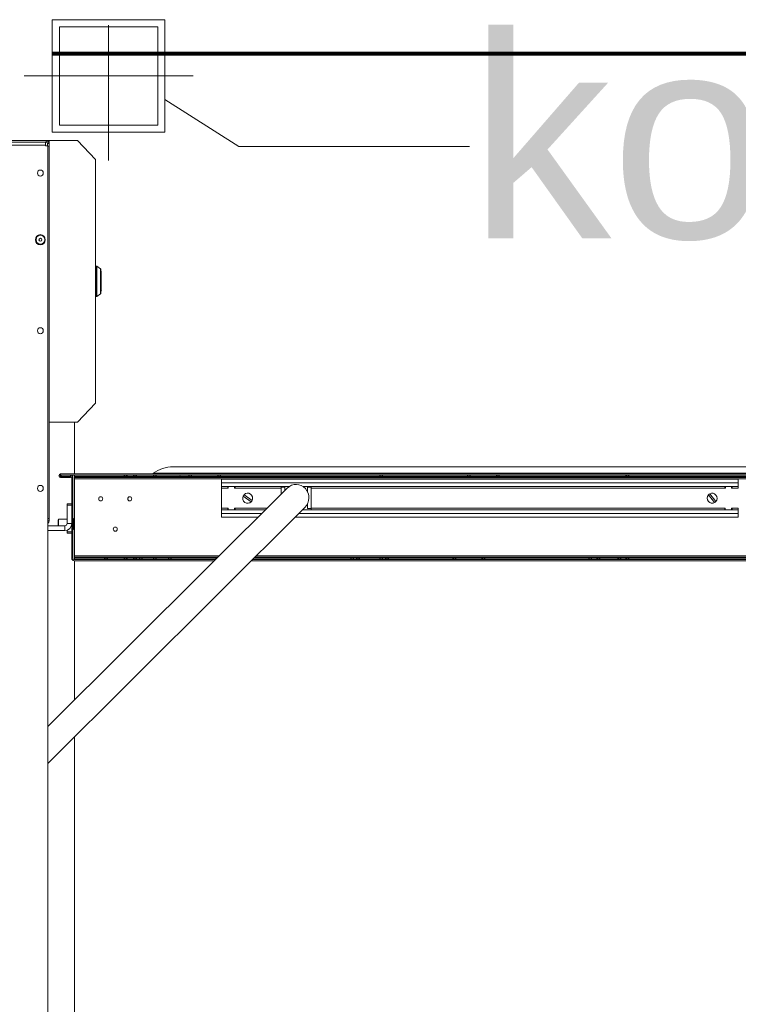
# Model space of a CAD drawing. Header units: millimetres. Extents: x -90830 to 24172, y -102460 to 73669.
# Tile 44 of 198: x -52546 to -51908, y 15176 to 16051. Entities that reach past the tile are written whole.
import ezdxf

# ---------------------------------------------------------------- set-up
doc = ezdxf.new("R2010")
doc.units = ezdxf.units.MM
for name, color, linetype, lineweight in [('Algemeen', 253, 'Continuous', 9), ('Algemeen01', 253, 'Continuous', 80), ('at_Entity', 253, 'Continuous', 9), ('Standard', 253, 'Continuous', 9)]:
    doc.layers.add(name, color=color, linetype=linetype, lineweight=lineweight)
doc.styles.add('ARIAL', font='arial.ttf')

msp = doc.modelspace()

# ---------------------------------------------------------------- linework, layer by layer
at = {"layer": 'Algemeen'}
for p, q in [((-52351.29, 15938.18), (-52417, 15979.91)), ((-52146.57, 15938.18), (-52351.29, 15938.18))]:
    msp.add_line(p, q, dxfattribs=at)
at = {"layer": 'Algemeen01'}
msp.add_line((-52517, 16020.83), (-50371, 16020.83), dxfattribs=at)
at = {"layer": 'at_Entity'}
for p, q in [((-52570.9, 15943.47), (-52522.43, 15943.47)), ((-52522.43, 15942.13), (-52570.9, 15942.13)), ((-52522.95, 15939.43), (-52522.95, 15942.13)), ((-52522.43, 15942.13), (-52522.43, 15943.47)), ((-52522.43, 15943.47), (-52519.85, 15943.47)), ((-52519.85, 15940.78), (-52519.85, 15943.47)), ((-52519.85, 15943.47), (-52494.59, 15943.47)), ((-52494.59, 15943.47), (-52478.6, 15926.77)), ((-52522.95, 15939.43), (-52569.36, 15939.43)), ((-52522.95, 15938.76), (-52522.95, 15939.43)), ((-52520.89, 15938.76), (-52522.95, 15938.76)), ((-52521.14, 15940.78), (-52519.85, 15940.78)), ((-52521.14, 15938.76), (-52521.14, 15940.78)), ((-52520.89, 15938.76), (-52520.89, 14482.86)), ((-52519.85, 15938.62), (-52520.89, 15938.62)), ((-52519.85, 15940.78), (-52519.85, 15938.62)), ((-52519.85, 15938.62), (-52519.85, 15607.85)), ((-52478.6, 15926.77), (-52478.6, 15710.21)), ((-52478.6, 15831.96), (-52477.73, 15831.96)), ((-52477.73, 15805.02), (-52477.73, 15831.96)), ((-52477.44, 15831.86), (-52477.44, 15805.12)), ((-52474.18, 15829.48), (-52477.44, 15831.86)), ((-52474.18, 15807.5), (-52474.18, 15829.48)), ((-52473.96, 15829.04), (-52473.96, 15807.94)), ((-52473.45, 15826.57), (-52473.45, 15810.41)), ((-52478.6, 15805.02), (-52477.73, 15805.02)), ((-52474.18, 15807.5), (-52477.44, 15805.12)), ((-52478.6, 15710.21), (-52494.59, 15693.51)), ((-52494.59, 15693.51), (-52519.85, 15693.51)), ((-52497.17, 15693.51), (-52497.17, 15647.39)), ((-51637.9, 15653.72), (-52409.82, 15653.72)), ((-52509.64, 15647.39), (-52509.64, 15646.31)), ((-51537.97, 15647.39), (-52509.64, 15647.39)), ((-52509.64, 15646.31), (-51537.97, 15646.31)), ((-52509.64, 15644.16), (-52509.64, 15645.24)), ((-52509.64, 15645.24), (-52500.88, 15645.24)), ((-52500.88, 15644.16), (-52509.64, 15644.16)), ((-52509.03, 15645.24), (-52509.03, 15646.31)), ((-52500.88, 15645.24), (-52500.78, 15645.24)), ((-52500.88, 15645.24), (-52500.88, 15644.16)), ((-52500.78, 15645.24), (-52500.78, 15646.31)), ((-52498.71, 15644.16), (-52499.74, 15644.16)), ((-52499.74, 15644.16), (-52499.74, 15572.51)), ((-52498.71, 15572.51), (-52498.71, 15644.16)), ((-52497.17, 15646.31), (-52497.17, 15645.24)), ((-51553.55, 15645.24), (-52497.17, 15645.24)), ((-52497.17, 15645.24), (-52497.17, 15644.16)), ((-52497.17, 15643.08), (-52497.17, 15644.16)), ((-52497.17, 15644.16), (-51553.55, 15644.16)), ((-52452.31, 15646.31), (-52453.34, 15645.24)), ((-52451.27, 15646.31), (-52450.24, 15645.24)), ((-52444.05, 15646.31), (-52445.09, 15645.24)), ((-52443.02, 15646.31), (-52441.99, 15645.24)), ((-52426.52, 15646.31), (-52427.55, 15645.24)), ((-51620.3, 15647.98), (-52427.41, 15647.98)), ((-52425.49, 15646.31), (-52424.46, 15645.24)), ((-52403.61, 15646.31), (-52403.46, 15645.24)), ((-52395.07, 15646.31), (-52396.1, 15645.24)), ((-52394.04, 15646.31), (-52393.01, 15645.24)), ((-52369.29, 15646.31), (-52370.32, 15645.24)), ((-52368.26, 15646.31), (-52367.22, 15645.24)), ((-52225.42, 15646.31), (-52226.46, 15645.24)), ((-52224.39, 15646.31), (-52223.36, 15645.24)), ((-52147.56, 15646.31), (-52148.59, 15645.24)), ((-52146.53, 15646.31), (-52145.5, 15645.24)), ((-52121.78, 15646.31), (-52122.81, 15645.24)), ((-52120.75, 15646.31), (-52119.72, 15645.24)), ((-52006.79, 15646.31), (-52007.82, 15645.24)), ((-52005.76, 15646.31), (-52004.73, 15645.24)), ((-51553.55, 15643.08), (-52497.17, 15643.08)), ((-52497.17, 15574.66), (-52497.17, 15643.08)), ((-51907.79, 15642.76), (-52366.71, 15642.76)), ((-52366.71, 15639.53), (-52366.71, 15642.76)), ((-52366.71, 15639.53), (-51907.79, 15639.53)), ((-52366.71, 15639.53), (-52366.71, 15636.19)), ((-52366.71, 15636.19), (-52306.59, 15636.19)), ((-52366.71, 15636.19), (-52366.71, 15634.68)), ((-52361.21, 15634.68), (-52361.21, 15636.19)), ((-52360.7, 15636.19), (-52360.7, 15634.68)), ((-52355.19, 15634.68), (-52355.19, 15636.19)), ((-52354.68, 15636.19), (-52354.68, 15634.68)), ((-52313.86, 15635.59), (-52313.86, 15636.19)), ((-52313.86, 15635.59), (-52310.5, 15635.59)), ((-52313.86, 15629.24), (-52313.86, 15635.59)), ((-52310.5, 15635.59), (-52310.5, 15632.58)), ((-52294.31, 15636.19), (-51907.79, 15636.19)), ((-52290.39, 15631.71), (-52290.39, 15635.59)), ((-52290.39, 15635.59), (-52287.04, 15635.59)), ((-52287.04, 15636.19), (-52287.04, 15635.59)), ((-52287.04, 15635.59), (-52287.04, 15616.85)), ((-51919.82, 15634.68), (-51919.82, 15636.19)), ((-51919.31, 15636.19), (-51919.31, 15634.68)), ((-51913.8, 15634.68), (-51913.8, 15636.19)), ((-51913.29, 15636.19), (-51913.29, 15634.68)), ((-51907.79, 15642.76), (-51907.79, 15639.53)), ((-51907.79, 15636.19), (-51907.79, 15639.53)), ((-51907.79, 15634.68), (-51907.79, 15636.19)), ((-52520.89, 15423), (-52308.28, 15634.8)), ((-52366.71, 15634.68), (-52366.71, 15617.01)), ((-52366.71, 15634.68), (-52361.21, 15634.68)), ((-52360.7, 15634.68), (-52361.21, 15634.68)), ((-52354.68, 15634.68), (-52355.19, 15634.68)), ((-52354.68, 15634.68), (-52313.86, 15634.68)), ((-52340.36, 15622.73), (-52347.41, 15627.81)), ((-52346.65, 15628.96), (-52339.6, 15623.88)), ((-52287.04, 15634.68), (-51919.82, 15634.68)), ((-51928.81, 15621.93), (-51934.22, 15628.87)), ((-51933.18, 15629.75), (-51927.77, 15622.82)), ((-51919.31, 15634.68), (-51919.82, 15634.68)), ((-51913.29, 15634.68), (-51913.8, 15634.68)), ((-51913.29, 15634.68), (-51907.79, 15634.68)), ((-52503.87, 15620.78), (-52503.87, 15619.7)), ((-52503.87, 15620.78), (-52499.74, 15620.78)), ((-52503.87, 15603.54), (-52503.87, 15619.7)), ((-52499.74, 15619.7), (-52503.87, 15619.7)), ((-52290.39, 15616.85), (-52290.39, 15620.73)), ((-52292.62, 15617.64), (-52520.89, 15390.24)), ((-52366.71, 15617.01), (-52366.71, 15615.5)), ((-52366.71, 15617.01), (-52361.16, 15617.01)), ((-52366.71, 15615.5), (-52366.71, 15612.16)), ((-52366.71, 15615.5), (-52327.65, 15615.5)), ((-52366.71, 15608.93), (-52366.71, 15612.16)), ((-52331, 15612.16), (-52366.71, 15612.16)), ((-52361.16, 15617.01), (-52360.8, 15617.01)), ((-52361.16, 15615.5), (-52361.16, 15617.01)), ((-52360.8, 15617.01), (-52360.8, 15615.5)), ((-52355.09, 15617.01), (-52354.72, 15617.01)), ((-52355.09, 15615.5), (-52355.09, 15617.01)), ((-52354.72, 15617.01), (-52354.72, 15615.5)), ((-52354.72, 15617.01), (-52326.14, 15617.01)), ((-51907.79, 15612.16), (-52298.13, 15612.16)), ((-52294.77, 15615.5), (-51907.79, 15615.5)), ((-52287.04, 15616.85), (-52290.39, 15616.85)), ((-52287.04, 15617.01), (-51919.78, 15617.01)), ((-52287.04, 15616.85), (-52287.04, 15615.5)), ((-51919.78, 15617.01), (-51919.41, 15617.01)), ((-51919.78, 15615.5), (-51919.78, 15617.01)), ((-51919.41, 15617.01), (-51919.41, 15615.5)), ((-51913.7, 15617.01), (-51913.34, 15617.01)), ((-51913.7, 15615.5), (-51913.7, 15617.01)), ((-51913.34, 15617.01), (-51913.34, 15615.5)), ((-51913.34, 15617.01), (-51907.79, 15617.01)), ((-51907.79, 15615.5), (-51907.79, 15617.01)), ((-51907.79, 15612.16), (-51907.79, 15615.5)), ((-51907.79, 15612.16), (-51907.79, 15608.93)), ((-52520.89, 15607.85), (-52519.85, 15607.85)), ((-52520.89, 15605.69), (-52519.85, 15605.69)), ((-52520.89, 15601.38), (-52505.93, 15601.38)), ((-52519.85, 15607.85), (-52519.85, 15605.69)), ((-52511.86, 15606.77), (-52511.35, 15607.31)), ((-52511.86, 15601.38), (-52511.86, 15606.77)), ((-52511.35, 15607.31), (-52511.35, 15601.38)), ((-52511.35, 15607.31), (-52503.87, 15607.31)), ((-52505.93, 15597.07), (-52505.93, 15601.38)), ((-52503.87, 15603.54), (-52499.74, 15603.54)), ((-52498.71, 15607.31), (-52497.94, 15607.31)), ((-52497.94, 15607.58), (-52497.42, 15608.12)), ((-52497.94, 15598.42), (-52497.94, 15607.58)), ((-52497.42, 15608.12), (-52497.42, 15597.88)), ((-52497.17, 15608.12), (-52497.42, 15608.12)), ((-52366.71, 15608.93), (-52334.25, 15608.93)), ((-52301.37, 15608.93), (-51907.79, 15608.93)), ((-52520.89, 15597.07), (-52505.93, 15597.07)), ((-52503.87, 15596), (-52503.87, 15597.44)), ((-52503.87, 15596), (-52503.87, 15594.92)), ((-52503.87, 15596), (-52499.74, 15596)), ((-52499.74, 15594.92), (-52503.87, 15594.92)), ((-52498.71, 15598.69), (-52497.94, 15598.69)), ((-52497.94, 15598.42), (-52497.42, 15597.88)), ((-52497.17, 15597.88), (-52497.42, 15597.88)), ((-52459.52, 15599.34), (-52459.52, 15597.4)), ((-52497.17, 15574.66), (-52368.64, 15574.66)), ((-52497.17, 15574.66), (-52497.17, 15573.59)), ((-52335.76, 15574.66), (-51553.55, 15574.66)), ((-52371.88, 15571.43), (-52497.68, 15571.43)), ((-52497.68, 15570.35), (-52372.97, 15570.35)), ((-52369.72, 15573.59), (-52497.17, 15573.59)), ((-52497.17, 15572.51), (-52497.17, 15573.59)), ((-52497.17, 15572.51), (-52497.17, 15571.43)), ((-52497.17, 15572.51), (-52370.8, 15572.51)), ((-52497.17, 15570.35), (-52497.17, 15446.62)), ((-52469.84, 15571.43), (-52470.87, 15572.51)), ((-52468.81, 15571.43), (-52467.77, 15572.51)), ((-52452.31, 15571.43), (-52453.34, 15572.51)), ((-52451.27, 15571.43), (-52450.24, 15572.51)), ((-52444.05, 15571.43), (-52445.09, 15572.51)), ((-52443.02, 15571.43), (-52441.99, 15572.51)), ((-52438.9, 15571.43), (-52439.93, 15572.51)), ((-52437.87, 15571.43), (-52436.84, 15572.51)), ((-52426.52, 15571.43), (-52427.55, 15572.51)), ((-52425.49, 15571.43), (-52424.46, 15572.51)), ((-52413.12, 15571.43), (-52414.15, 15572.51)), ((-52412.09, 15571.43), (-52411.05, 15572.51)), ((-52340.09, 15570.35), (-51553.03, 15570.35)), ((-51553.03, 15571.43), (-52339.01, 15571.43)), ((-52337.93, 15572.51), (-51553.55, 15572.51)), ((-51553.55, 15573.59), (-52336.84, 15573.59)), ((-52251.21, 15571.43), (-52252.24, 15572.51)), ((-52250.17, 15571.43), (-52249.14, 15572.51)), ((-52246.05, 15571.43), (-52247.08, 15572.51)), ((-52245.02, 15571.43), (-52243.99, 15572.51)), ((-52225.42, 15571.43), (-52226.46, 15572.51)), ((-52224.39, 15571.43), (-52223.36, 15572.51)), ((-52220.27, 15571.43), (-52221.3, 15572.51)), ((-52219.24, 15571.43), (-52218.2, 15572.51)), ((-52160.45, 15571.43), (-52161.48, 15572.51)), ((-52159.42, 15571.43), (-52158.39, 15572.51)), ((-52134.67, 15571.43), (-52135.7, 15572.51)), ((-52133.64, 15571.43), (-52132.61, 15572.51)), ((-52039.79, 15571.43), (-52040.82, 15572.51)), ((-52038.76, 15571.43), (-52037.73, 15572.51)), ((-52032.57, 15571.43), (-52033.61, 15572.51)), ((-52031.54, 15571.43), (-52030.51, 15572.51)), ((-52014.01, 15571.43), (-52015.04, 15572.51)), ((-52012.98, 15571.43), (-52011.95, 15572.51)), ((-52006.79, 15571.43), (-52007.82, 15572.51)), ((-52005.76, 15571.43), (-52004.73, 15572.51)), ((-52497.17, 15413.87), (-52497.17, 14578.67))]:
    msp.add_line(p, q, dxfattribs=at)
for centre, major_axis, start_param, end_param in [((-52522.43, 15940.78), (0, -2.69), 1.570796, 3.141593), ((-52522.43, 15940.78), (0, -1.35), 1.570796, 3.141593), ((-52477.73, 15831.42), (0, -0.539), 2.530727, 3.141593), ((-52474.48, 15829.04), (0, -0.539), 1.570796, 2.530727), ((-52473.96, 15826.57), (0, -0.539), 1.570796, 3.141593), ((-52473.96, 15810.41), (0, -0.539), 0, 1.570796), ((-52477.73, 15805.56), (0, -0.539), 0, 0.610865), ((-52474.48, 15807.94), (0, -0.539), 0.610865, 1.570796), ((-52409.82, 15621.39), (0, -32.32), 3.141593, 3.746518), ((-52509.64, 15645.78), (0, -1.62), 3.141593, 6.283185), ((-52509.64, 15645.78), (0, -0.539), 3.141593, 6.283185), ((-52500.78, 15644.16), (0, -2.15), 1.570796, 3.141593), ((-52500.78, 15644.16), (0, -1.08), 1.570796, 3.141593), ((-52427.24, 15647.71), (0, -0.323), 3.746518, 6.283185), ((-52300.45, 15626.22), (0, -11.85), 0.761614, 3.903206), ((-52343.51, 15625.84), (0, -4.53), 4.263484, 7.094304), ((-52343.51, 15625.84), (0, -4.53), 3.952711, 4.263484), ((-52343.51, 15625.84), (0, -4.53), 1.121891, 3.952711), ((-51930.99, 15625.84), (0, -4.53), 3.980433, 6.811253), ((-51930.99, 15625.84), (0, -4.53), 3.66966, 3.980433), ((-51930.99, 15625.84), (0, -4.53), 0.83884, 3.66966), ((-52343.51, 15625.84), (0, -4.53), 0.811118, 1.121891), ((-51930.99, 15625.84), (0, -4.53), 0.528068, 0.83884), ((-52522.43, 15605.69), (0, -2.69), 0.643501, 1.570796), ((-52505.93, 15603.54), (0, -6.46), 0, 1.570796), ((-52505.93, 15603.54), (0, -2.15), 0, 1.570796), ((-52497.68, 15572.51), (0, -2.15), 4.712389, 6.283185), ((-52497.68, 15572.51), (0, -1.08), 4.712389, 6.283185)]:
    msp.add_ellipse(centre, major_axis=major_axis, ratio=0.957153, start_param=start_param, end_param=end_param, dxfattribs=at)
for centre, major_axis in [((-52527.59, 15914.65), (0, -2.69)), ((-52527.59, 15855.39), (0, -4.58)), ((-52527.59, 15855.39), (0, -4.02)), ((-52527.59, 15855.39), (0, -1.35)), ((-52527.59, 15774.58), (0, -2.69)), ((-52527.59, 15634.52), (0, -2.69)), ((-52473.96, 15625.3), (0, -1.89)), ((-52448.18, 15625.3), (0, -1.89)), ((-52461.07, 15598.37), (0, -1.89))]:
    msp.add_ellipse(centre, major_axis=major_axis, ratio=0.957153, dxfattribs=at)
at = {"layer": 'Standard'}
for p, q in [((-52517, 15950.83), (-52517, 16050.83)), ((-52417, 16050.83), (-52517, 16050.83)), ((-52417, 16050.83), (-52417, 15950.83)), ((-52510.7, 15957.13), (-52510.7, 16044.53)), ((-52423.3, 16044.53), (-52510.7, 16044.53)), ((-52467, 16045.83), (-52467, 15980.83)), ((-52423.3, 16044.53), (-52423.3, 15957.13)), ((-52542, 16000.83), (-52392, 16000.83)), ((-52467, 16000.83), (-52467, 16000.83)), ((-52467, 15925.83), (-52467, 16000.83)), ((-52466.28, 15998.58), (-52466.28, 15998.58)), ((-52417, 15950.83), (-52517, 15950.83)), ((-52423.3, 15957.13), (-52510.7, 15957.13)), ((-52467, 15925.83), (-52467, 15925.83))]:
    msp.add_line(p, q, dxfattribs=at)

# ---------------------------------------------------------------- texts
at = {"layer": 'Algemeen', "insert": (-52146.57, 15854.18), "char_height": 180, "width": 765.2889, "attachment_point": 7, "style": 'ARIAL'}
msp.add_mtext('\\W1.00;kolom', dxfattribs=at)

doc.saveas('drawing.dxf')
